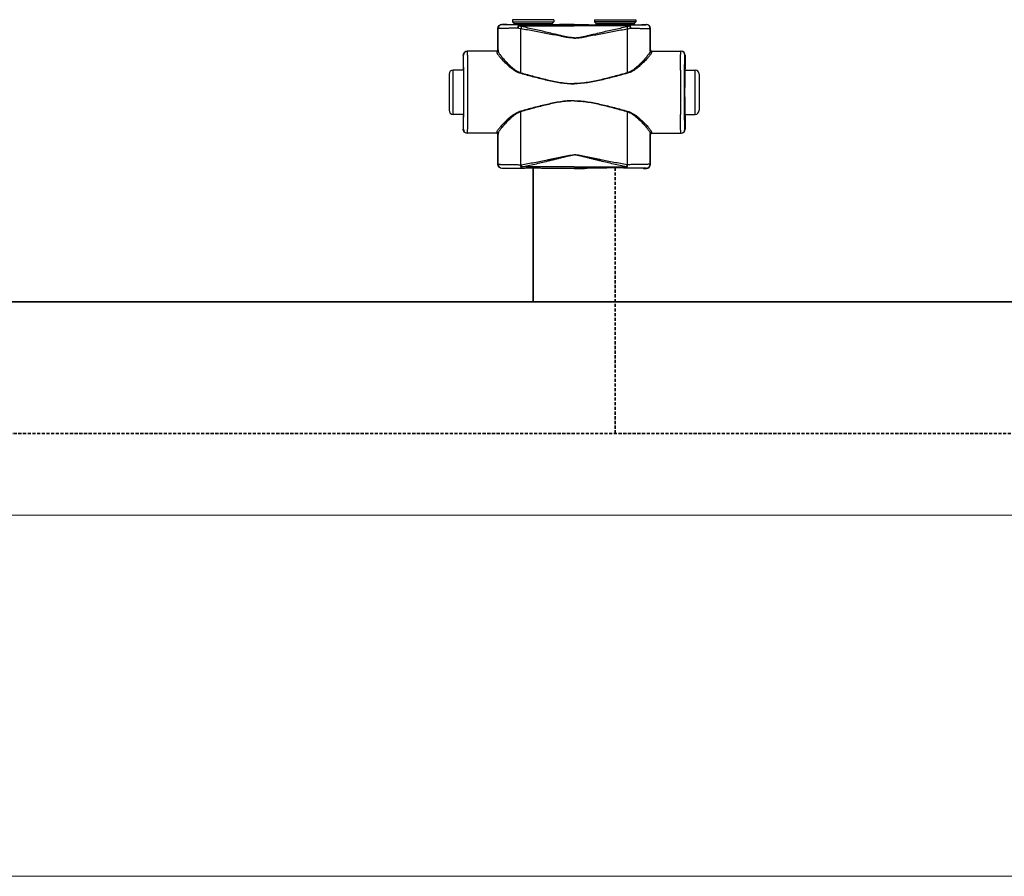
# Model space of a CAD drawing. Header units: millimetres. Extents: x 17747 to 112039, y -74980 to 446921.
# Tile 194 of 256: x 74320 to 74920, y -74980 to -74458. Entities that reach past the tile are written whole.
import ezdxf

# ---------------------------------------------------------------- set-up
doc = ezdxf.new("R2010")
doc.units = ezdxf.units.MM
doc.linetypes.add('phl_thick', pattern=[0])
doc.linetypes.add('VERDECKT', pattern=[9.525, 6.35, -3.175])
for name, color, linetype, lineweight in [('UT_SCHÉMA_PŘÍVOD', 10, 'Continuous', 35), ('UT_SCHÉMA_ZPÁTEČKA', 172, 'VERDECKT', 35), ('VZT_50 POPIS - OBECNE', 7, 'Continuous', 5)]:
    doc.layers.add(name, color=color, linetype=linetype, lineweight=lineweight)

msp = doc.modelspace()

# ---------------------------------------------------------------- linework, layer by layer
at = {"color": 0, "linetype": 'Continuous'}
for p, q in [((74611.38, -74463.83), (74611.25, -74463.71)), ((74611.25, -74476.71), (74611.25, -74463.71)), ((74613.88, -74461.33), (74613.75, -74461.21)), ((74615.4, -74461.21), (74613.75, -74461.21)), ((74615.75, -74461.31), (74615.4, -74461.21)), ((74645.35, -74458.31), (74620.15, -74458.31)), ((74620.15, -74458.31), (74620.15, -74459.71)), ((74620.15, -74459.71), (74621.11, -74460.66)), ((74620.15, -74459.71), (74645.35, -74459.71)), ((74621.11, -74460.66), (74644.4, -74460.66)), ((74621.25, -74461.02), (74644.25, -74461.02)), ((74621.25, -74461.02), (74621.25, -74461.38)), ((74628.9, -74461.4), (74624.05, -74461.4)), ((74624.05, -74462.1), (74624.05, -74461.4)), ((74624.05, -74462.1), (74657.75, -74462.1)), ((74657.75, -74461.4), (74636.61, -74461.4)), ((74644.25, -74461.02), (74644.25, -74461.38)), ((74645.35, -74459.71), (74644.4, -74460.66)), ((74645.35, -74458.31), (74645.35, -74459.71)), ((74651.5, -74461.21), (74649.75, -74461.31)), ((74657.75, -74461.21), (74651.5, -74461.21)), ((74657.75, -74461.21), (74664, -74461.21)), ((74657.75, -74461.4), (74678.9, -74461.4)), ((74691.45, -74462.1), (74657.75, -74462.1)), ((74664, -74461.21), (74665.75, -74461.31)), ((74670.15, -74458.31), (74695.35, -74458.31)), ((74670.15, -74458.31), (74670.15, -74459.71)), ((74695.35, -74459.71), (74670.15, -74459.71)), ((74670.15, -74459.71), (74671.11, -74460.66)), ((74694.4, -74460.66), (74671.11, -74460.66)), ((74694.25, -74461.02), (74671.25, -74461.02)), ((74671.25, -74461.02), (74671.25, -74461.38)), ((74686.61, -74461.4), (74691.45, -74461.4)), ((74691.45, -74462.1), (74691.45, -74461.4)), ((74694.25, -74461.02), (74694.25, -74461.38)), ((74695.35, -74459.71), (74694.4, -74460.66)), ((74695.35, -74458.31), (74695.35, -74459.71)), ((74699.75, -74461.31), (74700.1, -74461.21)), ((74700.1, -74461.21), (74701.75, -74461.21)), ((74701.63, -74461.33), (74701.75, -74461.21)), ((74704.13, -74463.83), (74704.25, -74463.71)), ((74704.25, -74476.71), (74704.25, -74463.71)), ((74590.26, -74480.01), (74590.05, -74480.01)), ((74590.05, -74480.01), (74590.05, -74488.16)), ((74610.56, -74477.51), (74592.55, -74477.51)), ((74611.25, -74476.71), (74611.36, -74476.71)), ((74704.25, -74476.71), (74704.15, -74476.71)), ((74704.95, -74477.51), (74722.95, -74477.51)), ((74725.24, -74480.01), (74725.45, -74480.01)), ((74725.45, -74480.01), (74725.45, -74488.16)), ((74581.55, -74491.51), (74581.55, -74513.51)), ((74590.3, -74489.01), (74584.05, -74489.01)), ((74584.05, -74516.01), (74584.05, -74489.01)), ((74590.05, -74488.16), (74590.26, -74488.51)), ((74590.45, -74488.52), (74590.45, -74488.51)), ((74725.06, -74488.52), (74725.06, -74488.51)), ((74725.21, -74489.01), (74731.45, -74489.01)), ((74725.45, -74488.16), (74725.24, -74488.51)), ((74731.45, -74516.01), (74731.45, -74489.01)), ((74733.95, -74491.51), (74733.95, -74513.51)), ((74590.3, -74516.01), (74584.05, -74516.01)), ((74590.26, -74516.51), (74590.05, -74516.86)), ((74590.05, -74516.86), (74590.05, -74525.01)), ((74590.45, -74516.51), (74590.45, -74516.5)), ((74725.06, -74516.51), (74725.06, -74516.5)), ((74725.21, -74516.01), (74731.45, -74516.01)), ((74725.24, -74516.51), (74725.45, -74516.86)), ((74725.45, -74516.86), (74725.45, -74525.01)), ((74590.05, -74525.01), (74590.26, -74525.01)), ((74610.56, -74527.51), (74592.55, -74527.51)), ((74611.36, -74528.31), (74611.25, -74528.31)), ((74611.25, -74546.41), (74611.25, -74528.31)), ((74704.15, -74528.31), (74704.25, -74528.31)), ((74704.25, -74546.41), (74704.25, -74528.31)), ((74704.95, -74527.51), (74722.95, -74527.51)), ((74725.45, -74525.01), (74725.24, -74525.01)), ((74611.25, -74546.41), (74611.37, -74546.29)), ((74625.3, -74546.66), (74625.47, -74546.66)), ((74690.21, -74546.66), (74690.03, -74546.66)), ((74704.25, -74546.41), (74704.14, -74546.29)), ((74613.75, -74548.91), (74613.87, -74548.79)), ((74615.4, -74548.91), (74613.75, -74548.91)), ((74615.75, -74548.81), (74615.4, -74548.91)), ((74625.62, -74548.72), (74625.8, -74548.72)), ((74657.75, -74547.97), (74625.8, -74547.97)), ((74625.8, -74548.72), (74625.8, -74547.97)), ((74625.8, -74548.72), (74627.06, -74548.72)), ((74638.45, -74548.72), (74657.75, -74548.72)), ((74651.5, -74548.91), (74649.75, -74548.81)), ((74657.75, -74548.91), (74651.5, -74548.91)), ((74657.75, -74547.97), (74689.71, -74547.97)), ((74677.06, -74548.72), (74657.75, -74548.72)), ((74657.75, -74548.91), (74664, -74548.91)), ((74664, -74548.91), (74665.75, -74548.81)), ((74689.71, -74548.72), (74688.45, -74548.72)), ((74689.71, -74548.72), (74689.71, -74547.97)), ((74689.89, -74548.72), (74689.71, -74548.72)), ((74699.75, -74548.81), (74700.1, -74548.91)), ((74700.1, -74548.91), (74701.75, -74548.91)), ((74701.75, -74548.91), (74701.64, -74548.79))]:
    msp.add_line(p, q, dxfattribs=at)
for centre, radius, start, end in [((74613.88, -74463.83), 2.5, 90.00246, 179.99754), ((74620.75, -74461.02), 0.5, 0, 45), ((74644.75, -74461.02), 0.5, 135, 180), ((74670.75, -74461.02), 0.5, 0, 45), ((74694.75, -74461.02), 0.5, 135, 180), ((74701.63, -74463.83), 2.5, 0.00246, 89.99754), ((74592.76, -74480.01), 2.5, 90.00225, 180.00111), ((74610.56, -74476.71), 0.8, 270.0036, 359.99724), ((74704.95, -74476.71), 0.8, 180.00276, 269.9964), ((74722.74, -74480.01), 2.5, 359.99889, 89.99775), ((74584.05, -74491.51), 2.5, 90, 180), ((72150.59, -74502.51), 2442.41, 359.68325, 0.31675), ((77164.91, -74502.51), 2442.41, 179.68325, 180.31675), ((74731.45, -74491.51), 2.5, 0, 90), ((74584.05, -74513.51), 2.5, 180, 270), ((74731.45, -74513.51), 2.5, 270, 0), ((74592.76, -74525.01), 2.5, 179.99889, 269.99775), ((74610.56, -74528.31), 0.8, 0.00276, 89.9964), ((74704.95, -74528.31), 0.8, 90.0036, 179.99724), ((74722.74, -74525.01), 2.5, 270.00225, 0.00111), ((74613.87, -74546.29), 2.5, 180.00246, 269.99754), ((74701.64, -74546.29), 2.5, 270.00246, 359.99754)]:
    msp.add_arc(centre, radius, start, end, dxfattribs=at)
at = {"color": 0, "linetype": 'Continuous', "extrusion": (0, 0, -1)}
for centre, major_axis, ratio, start_param, end_param in [((74613.75, -74463.71), (-1.77, 1.77), 0.999973, -0.785384, 0.785384), ((74632.75, -74461.31), (-17, 0), 0.005236, 4.941076, 6.283185), ((74632.75, -74461.31), (-17, 0), 0.005236, 3.141593, 4.483702), ((74592.55, -74480.01), (-2.5, 0), 0.999945, 0, 1.570796), ((74610.45, -74476.71), (-0.8, 0), 0.999986, -3.141593, -1.659157), ((74590.26, -74502.51), (0, 14), 0.010472, 0, 3.141593), ((74592.55, -74525.01), (-2.5, 0), 0.999945, -1.570796, 0), ((74610.45, -74528.31), (0.8, 0), 0.999986, -1.395381, 0), ((74613.75, -74546.41), (1.77, 1.77), 0.999973, -3.926977, -2.356208), ((74632.75, -74548.81), (-17, 0), 0.005236, 0, 1.229157), ((74632.75, -74548.81), (-17, 0), 0.005236, 1.912436, 3.141593)]:
    msp.add_ellipse(centre, major_axis=major_axis, ratio=ratio, start_param=start_param, end_param=end_param, dxfattribs=at)
at = {"color": 0, "linetype": 'Continuous'}
for centre, major_axis, ratio, start_param, end_param in [((74682.75, -74461.31), (17, 0), 0.005236, 3.141593, 4.483702), ((74682.75, -74461.31), (17, 0), 0.005236, 4.941076, 6.283185), ((74701.75, -74463.71), (1.77, 1.77), 0.999973, -0.785384, 0.785384), ((74705.05, -74476.71), (0.8, 0), 0.999986, -3.141593, -1.659157), ((74722.95, -74480.01), (2.5, 0), 0.999945, 0, 1.570796), ((74725.24, -74502.51), (0, 14), 0.010472, 0, 3.141593), ((74705.05, -74528.31), (-0.8, 0), 0.999986, -1.395381, 0), ((74722.95, -74525.01), (2.5, 0), 0.999945, -1.570796, 0), ((74701.75, -74546.41), (-1.77, 1.77), 0.999973, -3.926977, -2.356208), ((74682.75, -74548.81), (17, 0), 0.005236, 1.912436, 3.141593), ((74682.75, -74548.81), (17, 0), 0.005236, 0, 1.229157)]:
    msp.add_ellipse(centre, major_axis=major_axis, ratio=ratio, start_param=start_param, end_param=end_param, dxfattribs=at)
for points, knots in [([(74623.44, -74463.52), (74622.6, -74463.52), (74621, -74463.53), (74619.03, -74463.55), (74617.56, -74463.58), (74616.56, -74463.59), (74615.63, -74463.61), (74614.78, -74463.63), (74614.02, -74463.65), (74613.35, -74463.67), (74612.77, -74463.7), (74612.35, -74463.72), (74612.06, -74463.74), (74611.89, -74463.75), (74611.74, -74463.76), (74611.61, -74463.78), (74611.52, -74463.79), (74611.44, -74463.8), (74611.4, -74463.81), (74611.38, -74463.83), (74611.38, -74463.83)], [0, 0, 0, 0, 0.207034, 0.39928, 0.488214, 0.57154, 0.648707, 0.71921, 0.782588, 0.838437, 0.886403, 0.926186, 0.942933, 0.957549, 0.970012, 0.98031, 0.988432, 0.994377, 0.998178, 1, 1, 1, 1]), ([(74611.39, -74477.25), (74611.38, -74476.12), (74611.38, -74471.65), (74611.38, -74467.18), (74611.38, -74463.83)], [0, 0, 0, 0, 0.250733, 1, 1, 1, 1]), ([(74624.05, -74461.4), (74623.35, -74461.4), (74621.99, -74461.4), (74620.33, -74461.39), (74619.09, -74461.39), (74618.24, -74461.39), (74617.46, -74461.38), (74616.74, -74461.38), (74616.1, -74461.37), (74615.53, -74461.37), (74615.05, -74461.36), (74614.69, -74461.36), (74614.45, -74461.35), (74614.3, -74461.35), (74614.18, -74461.35), (74614.08, -74461.34), (74614, -74461.34), (74613.96, -74461.34), (74613.93, -74461.34), (74613.91, -74461.34), (74613.89, -74461.34), (74613.88, -74461.33), (74613.88, -74461.33), (74613.88, -74461.33)], [0, 0, 0, 0, 0.207653, 0.400343, 0.489423, 0.572844, 0.650059, 0.720565, 0.783909, 0.839692, 0.887568, 0.927242, 0.943927, 0.958477, 0.970869, 0.981088, 0.989117, 0.992306, 0.994945, 0.997032, 0.998568, 0.999554, 1, 1, 1, 1]), ([(74624.05, -74461.4), (74623.96, -74461.4), (74623.86, -74461.51), (74623.78, -74461.65), (74623.71, -74461.8), (74623.64, -74462.02), (74623.56, -74462.34), (74623.5, -74462.7), (74623.46, -74463.1), (74623.44, -74463.38), (74623.44, -74463.52)], [0, 0, 0, 0, 0.117156, 0.161001, 0.211236, 0.330442, 0.472834, 0.634922, 0.812344, 1, 1, 1, 1]), ([(74624.05, -74462.1), (74623.93, -74462.3), (74623.7, -74462.77), (74623.52, -74463.26), (74623.44, -74463.52)], [0, 0, 0, 0, 0.464895, 1, 1, 1, 1]), ([(74625.3, -74463.88), (74625.14, -74463.86), (74624.52, -74463.76), (74623.9, -74463.63), (74623.44, -74463.52)], [0, 0, 0, 0, 0.252579, 1, 1, 1, 1]), ([(74625.63, -74462.54), (74625.49, -74462.52), (74624.96, -74462.4), (74624.44, -74462.23), (74624.05, -74462.1)], [0, 0, 0, 0, 0.253704, 1, 1, 1, 1]), ([(74625.63, -74462.54), (74625.56, -74462.75), (74625.44, -74463.19), (74625.35, -74463.64), (74625.3, -74463.88)], [0, 0, 0, 0, 0.464569, 1, 1, 1, 1]), ([(74657.75, -74469.34), (74657.75, -74469.34), (74657.41, -74469.34), (74656.72, -74469.31), (74655.35, -74469.18), (74653.65, -74468.9), (74651.62, -74468.48), (74649.61, -74468.02), (74647.6, -74467.55), (74644.93, -74466.91), (74641.6, -74466.11), (74637.6, -74465.16), (74633.61, -74464.25), (74629.62, -74463.37), (74626.96, -74462.81), (74625.63, -74462.54)], [0.499995, 0.499995, 0.499995, 0.499995, 0.4999958, 0.5157333, 0.5314718, 0.5629204, 0.5943483, 0.6257534, 0.6571339, 0.6884877, 0.7511054, 0.813586, 0.8759088, 0.9380534, 1, 1, 1, 1]), ([(74636.61, -74461.4), (74635.97, -74461.4), (74634.68, -74461.43), (74632.75, -74461.45), (74630.82, -74461.43), (74629.54, -74461.4), (74628.9, -74461.4)], [0, 0, 0, 0, 0.248355, 0.5, 0.751645, 1, 1, 1, 1]), ([(74657.75, -74469.34), (74657.75, -74469.34), (74658.1, -74469.34), (74658.79, -74469.31), (74660.16, -74469.18), (74661.86, -74468.9), (74663.88, -74468.48), (74665.9, -74468.02), (74667.91, -74467.55), (74670.58, -74466.91), (74673.91, -74466.11), (74677.91, -74465.16), (74681.9, -74464.25), (74685.89, -74463.37), (74688.55, -74462.81), (74689.88, -74462.54)], [0.499995, 0.499995, 0.499995, 0.499995, 0.4999958, 0.5157333, 0.5314718, 0.5629204, 0.5943483, 0.6257534, 0.6571339, 0.6884877, 0.7511054, 0.813586, 0.8759088, 0.9380534, 1, 1, 1, 1]), ([(74678.9, -74461.4), (74679.54, -74461.4), (74680.82, -74461.43), (74682.75, -74461.45), (74684.68, -74461.43), (74685.97, -74461.4), (74686.61, -74461.4)], [0, 0, 0, 0, 0.248355, 0.5, 0.751645, 1, 1, 1, 1]), ([(74689.88, -74462.54), (74690.02, -74462.52), (74690.55, -74462.4), (74691.07, -74462.23), (74691.45, -74462.1)], [0, 0, 0, 0, 0.253704, 1, 1, 1, 1]), ([(74689.88, -74462.54), (74689.95, -74462.75), (74690.07, -74463.19), (74690.16, -74463.64), (74690.21, -74463.88)], [0, 0, 0, 0, 0.464569, 1, 1, 1, 1]), ([(74690.21, -74463.88), (74690.36, -74463.86), (74690.99, -74463.76), (74691.61, -74463.63), (74692.07, -74463.52)], [0, 0, 0, 0, 0.252579, 1, 1, 1, 1]), ([(74691.45, -74461.4), (74692.16, -74461.4), (74693.52, -74461.4), (74695.18, -74461.39), (74696.42, -74461.39), (74697.26, -74461.39), (74698.05, -74461.38), (74698.76, -74461.38), (74699.41, -74461.37), (74699.97, -74461.37), (74700.46, -74461.36), (74700.81, -74461.36), (74701.05, -74461.35), (74701.2, -74461.35), (74701.33, -74461.35), (74701.43, -74461.34), (74701.5, -74461.34), (74701.55, -74461.34), (74701.58, -74461.34), (74701.6, -74461.34), (74701.62, -74461.34), (74701.62, -74461.33), (74701.63, -74461.33), (74701.63, -74461.33)], [0, 0, 0, 0, 0.207653, 0.400343, 0.489423, 0.572844, 0.650059, 0.720565, 0.783909, 0.839692, 0.887568, 0.927242, 0.943927, 0.958477, 0.970869, 0.981088, 0.989117, 0.992306, 0.994945, 0.997032, 0.998568, 0.999554, 1, 1, 1, 1]), ([(74691.45, -74461.4), (74691.54, -74461.4), (74691.65, -74461.51), (74691.72, -74461.65), (74691.79, -74461.8), (74691.87, -74462.02), (74691.94, -74462.34), (74692, -74462.7), (74692.05, -74463.1), (74692.06, -74463.38), (74692.07, -74463.52)], [0, 0, 0, 0, 0.117156, 0.161001, 0.211236, 0.330442, 0.472834, 0.634922, 0.812344, 1, 1, 1, 1]), ([(74691.45, -74462.1), (74691.58, -74462.3), (74691.81, -74462.77), (74691.99, -74463.26), (74692.07, -74463.52)], [0, 0, 0, 0, 0.464895, 1, 1, 1, 1]), ([(74692.07, -74463.52), (74692.9, -74463.52), (74694.51, -74463.53), (74696.48, -74463.55), (74697.94, -74463.58), (74698.95, -74463.59), (74699.88, -74463.61), (74700.73, -74463.63), (74701.49, -74463.65), (74702.16, -74463.67), (74702.74, -74463.7), (74703.16, -74463.72), (74703.44, -74463.74), (74703.62, -74463.75), (74703.77, -74463.76), (74703.89, -74463.78), (74703.99, -74463.79), (74704.06, -74463.8), (74704.11, -74463.81), (74704.13, -74463.83), (74704.13, -74463.83)], [0, 0, 0, 0, 0.207034, 0.39928, 0.488214, 0.57154, 0.648707, 0.71921, 0.782588, 0.838437, 0.886403, 0.926186, 0.942933, 0.957549, 0.970012, 0.98031, 0.988432, 0.994377, 0.998178, 1, 1, 1, 1]), ([(74704.12, -74477.25), (74704.12, -74476.12), (74704.12, -74471.65), (74704.13, -74467.18), (74704.13, -74463.83)], [0, 0, 0, 0, 0.250733, 1, 1, 1, 1]), ([(74657.75, -74469.52), (74657.75, -74469.52), (74657.06, -74469.52), (74655.68, -74469.44), (74653.63, -74469.16), (74651.59, -74468.81), (74648.89, -74468.3), (74645.51, -74467.64), (74641.46, -74466.84), (74637.42, -74466.06), (74633.38, -74465.3), (74629.34, -74464.57), (74626.65, -74464.11), (74625.3, -74463.88)], [0.5000015, 0.5000015, 0.5000015, 0.5000015, 0.500002, 0.5313979, 0.5627848, 0.5941575, 0.6255147, 0.6881766, 0.7507583, 0.8132458, 0.8756245, 0.9378805, 1, 1, 1, 1]), ([(74625.32, -74490.65), (74625.31, -74488.42), (74625.31, -74479.49), (74625.31, -74470.57), (74625.3, -74463.88)], [0, 0, 0, 0, 0.250952, 1, 1, 1, 1]), ([(74657.75, -74469.52), (74657.75, -74469.52), (74658.44, -74469.52), (74659.82, -74469.44), (74661.87, -74469.16), (74663.91, -74468.81), (74666.62, -74468.3), (74670, -74467.64), (74674.04, -74466.84), (74678.09, -74466.06), (74682.13, -74465.3), (74686.17, -74464.57), (74688.86, -74464.11), (74690.21, -74463.88)], [0.5000015, 0.5000015, 0.5000015, 0.5000015, 0.500002, 0.5313979, 0.5627848, 0.5941575, 0.6255147, 0.6881766, 0.7507583, 0.8132458, 0.8756245, 0.9378805, 1, 1, 1, 1]), ([(74690.19, -74490.65), (74690.19, -74488.42), (74690.2, -74479.49), (74690.2, -74470.57), (74690.21, -74463.88)], [0, 0, 0, 0, 0.250952, 1, 1, 1, 1]), ([(74590.45, -74488.51), (74590.44, -74487.88), (74590.43, -74486.69), (74590.41, -74485.24), (74590.4, -74484.19), (74590.39, -74483.49), (74590.38, -74482.85), (74590.37, -74482.27), (74590.35, -74481.75), (74590.34, -74481.3), (74590.33, -74480.92), (74590.32, -74480.64), (74590.31, -74480.45), (74590.3, -74480.33), (74590.3, -74480.24), (74590.29, -74480.16), (74590.28, -74480.1), (74590.28, -74480.05), (74590.27, -74480.03), (74590.27, -74480.01), (74590.26, -74480.01)], [0, 0, 0, 0, 0.221931, 0.420259, 0.509783, 0.592499, 0.668149, 0.736495, 0.797321, 0.850436, 0.895675, 0.932895, 0.948462, 0.961984, 0.973451, 0.982856, 0.990196, 0.99547, 0.998697, 1, 1, 1, 1]), ([(74592.96, -74489.01), (74592.96, -74488.17), (74592.95, -74486.57), (74592.93, -74484.63), (74592.91, -74483.22), (74592.9, -74482.26), (74592.89, -74481.39), (74592.88, -74480.6), (74592.86, -74479.9), (74592.85, -74479.28), (74592.84, -74478.75), (74592.82, -74478.37), (74592.81, -74478.11), (74592.81, -74477.96), (74592.8, -74477.82), (74592.79, -74477.71), (74592.79, -74477.63), (74592.78, -74477.57), (74592.77, -74477.53), (74592.77, -74477.51), (74592.76, -74477.51), (74592.76, -74477.51)], [0, 0, 0, 0, 0.218984, 0.416191, 0.505653, 0.588551, 0.664564, 0.733396, 0.794781, 0.848478, 0.894279, 0.932006, 0.947796, 0.961515, 0.973152, 0.982695, 0.990138, 0.995479, 0.998726, 0.999584, 1, 1, 1, 1]), ([(74610.56, -74477.51), (74610.56, -74477.51), (74610.56, -74477.51), (74610.56, -74477.52), (74610.56, -74477.53), (74610.57, -74477.55), (74610.57, -74477.59), (74610.57, -74477.65), (74610.58, -74477.72), (74610.58, -74477.81), (74610.58, -74477.91), (74610.58, -74477.99), (74610.59, -74478.03)], [0, 0, 0, 0, 0.005122, 0.017304, 0.037118, 0.064661, 0.143035, 0.252499, 0.393016, 0.564526, 0.766907, 1, 1, 1, 1]), ([(74611.39, -74477.25), (74611.39, -74477.35), (74611.34, -74477.55), (74611.16, -74477.81), (74610.9, -74477.99), (74610.69, -74478.03), (74610.59, -74478.03)], [0, 0, 0, 0, 0.247572, 0.496581, 0.747591, 1, 1, 1, 1]), ([(74610.59, -74478.03), (74610.59, -74478.09), (74610.61, -74478.23), (74610.68, -74478.46), (74610.79, -74478.7), (74611, -74479.09), (74611.36, -74479.63), (74611.89, -74480.34), (74612.53, -74481.12), (74613.57, -74482.31), (74615.07, -74483.89), (74617.11, -74485.85), (74619.02, -74487.49), (74620.72, -74488.76), (74622.58, -74489.97), (74624.12, -74490.69), (74625.21, -74490.99)], [0, 0, 0, 0, 0.009694, 0.02127, 0.034861, 0.050494, 0.087694, 0.13227, 0.183417, 0.240322, 0.368483, 0.511765, 0.666448, 0.747227, 0.829948, 1, 1, 1, 1]), ([(74611.36, -74476.71), (74611.36, -74476.71), (74611.36, -74476.71), (74611.36, -74476.72), (74611.36, -74476.73), (74611.37, -74476.75), (74611.37, -74476.79), (74611.37, -74476.85), (74611.38, -74476.93), (74611.38, -74477.02), (74611.38, -74477.13), (74611.38, -74477.2), (74611.39, -74477.25)], [0, 0, 0, 0, 0.005057, 0.017214, 0.037015, 0.06455, 0.142921, 0.252392, 0.392925, 0.564459, 0.766871, 1, 1, 1, 1]), ([(74611.39, -74477.25), (74611.39, -74477.31), (74611.41, -74477.46), (74611.48, -74477.69), (74611.58, -74477.95), (74611.78, -74478.35), (74612.11, -74478.91), (74612.61, -74479.64), (74613.22, -74480.45), (74614.2, -74481.66), (74615.61, -74483.29), (74617.54, -74485.31), (74619.36, -74487), (74620.97, -74488.31), (74622.75, -74489.57), (74624.25, -74490.34), (74625.32, -74490.65)], [0, 0, 0, 0, 0.010286, 0.022433, 0.036551, 0.052653, 0.090607, 0.135698, 0.187142, 0.244158, 0.372094, 0.514728, 0.6685, 0.748767, 0.830965, 1, 1, 1, 1]), ([(74704.12, -74477.25), (74704.12, -74477.31), (74704.1, -74477.46), (74704.03, -74477.69), (74703.93, -74477.95), (74703.73, -74478.35), (74703.39, -74478.91), (74702.89, -74479.64), (74702.29, -74480.45), (74701.31, -74481.66), (74699.89, -74483.29), (74697.96, -74485.31), (74696.15, -74487), (74694.53, -74488.31), (74692.76, -74489.57), (74691.26, -74490.34), (74690.19, -74490.65)], [0, 0, 0, 0, 0.010286, 0.022433, 0.036551, 0.052653, 0.090607, 0.135698, 0.187142, 0.244158, 0.372094, 0.514728, 0.6685, 0.748767, 0.830965, 1, 1, 1, 1]), ([(74704.92, -74478.03), (74704.92, -74478.09), (74704.9, -74478.23), (74704.83, -74478.46), (74704.72, -74478.7), (74704.51, -74479.09), (74704.15, -74479.63), (74703.62, -74480.34), (74702.98, -74481.12), (74701.94, -74482.31), (74700.44, -74483.89), (74698.4, -74485.85), (74696.49, -74487.49), (74694.79, -74488.76), (74692.93, -74489.97), (74691.39, -74490.69), (74690.3, -74490.99)], [0, 0, 0, 0, 0.009694, 0.02127, 0.034861, 0.050494, 0.087694, 0.13227, 0.183417, 0.240322, 0.368483, 0.511765, 0.666448, 0.747227, 0.829948, 1, 1, 1, 1]), ([(74704.15, -74476.71), (74704.15, -74476.71), (74704.15, -74476.71), (74704.15, -74476.72), (74704.14, -74476.73), (74704.14, -74476.75), (74704.14, -74476.79), (74704.13, -74476.85), (74704.13, -74476.93), (74704.13, -74477.02), (74704.12, -74477.13), (74704.12, -74477.2), (74704.12, -74477.25)], [0, 0, 0, 0, 0.005057, 0.017214, 0.037015, 0.06455, 0.142921, 0.252392, 0.392925, 0.564459, 0.766871, 1, 1, 1, 1]), ([(74704.12, -74477.25), (74704.12, -74477.35), (74704.16, -74477.55), (74704.34, -74477.81), (74704.61, -74477.99), (74704.82, -74478.03), (74704.92, -74478.03)], [0, 0, 0, 0, 0.247572, 0.496581, 0.747591, 1, 1, 1, 1]), ([(74704.95, -74477.51), (74704.95, -74477.51), (74704.95, -74477.51), (74704.95, -74477.52), (74704.94, -74477.53), (74704.94, -74477.55), (74704.94, -74477.59), (74704.93, -74477.65), (74704.93, -74477.72), (74704.93, -74477.81), (74704.92, -74477.91), (74704.92, -74477.99), (74704.92, -74478.03)], [0, 0, 0, 0, 0.005122, 0.017304, 0.037118, 0.064661, 0.143035, 0.252499, 0.393016, 0.564526, 0.766907, 1, 1, 1, 1]), ([(74722.55, -74489.01), (74722.55, -74488.17), (74722.56, -74486.57), (74722.58, -74484.63), (74722.59, -74483.22), (74722.61, -74482.26), (74722.62, -74481.39), (74722.63, -74480.6), (74722.64, -74479.9), (74722.66, -74479.28), (74722.67, -74478.75), (74722.68, -74478.37), (74722.69, -74478.11), (74722.7, -74477.96), (74722.71, -74477.82), (74722.71, -74477.71), (74722.72, -74477.63), (74722.73, -74477.57), (74722.73, -74477.53), (74722.74, -74477.51), (74722.74, -74477.51), (74722.74, -74477.51)], [0, 0, 0, 0, 0.218984, 0.416191, 0.505653, 0.588551, 0.664564, 0.733396, 0.794781, 0.848478, 0.894279, 0.932006, 0.947796, 0.961515, 0.973152, 0.982695, 0.990138, 0.995479, 0.998726, 0.999584, 1, 1, 1, 1]), ([(74725.06, -74488.51), (74725.06, -74487.88), (74725.08, -74486.69), (74725.09, -74485.24), (74725.11, -74484.19), (74725.12, -74483.49), (74725.13, -74482.85), (74725.14, -74482.27), (74725.15, -74481.75), (74725.16, -74481.3), (74725.18, -74480.92), (74725.19, -74480.64), (74725.2, -74480.45), (74725.2, -74480.33), (74725.21, -74480.24), (74725.22, -74480.16), (74725.22, -74480.1), (74725.23, -74480.05), (74725.23, -74480.03), (74725.24, -74480.01), (74725.24, -74480.01)], [0, 0, 0, 0, 0.221931, 0.420259, 0.509783, 0.592499, 0.668149, 0.736495, 0.797321, 0.850436, 0.895675, 0.932895, 0.948462, 0.961984, 0.973451, 0.982856, 0.990196, 0.99547, 0.998697, 1, 1, 1, 1]), ([(74590.45, -74516.5), (74590.47, -74514.31), (74590.49, -74509.64), (74590.5, -74502.51), (74590.49, -74495.38), (74590.47, -74490.72), (74590.45, -74488.52)], [0, 0, 0, 0, 0.235226, 0.499987, 0.764754, 1, 1, 1, 1]), ([(74625.32, -74490.65), (74625.31, -74490.68), (74625.28, -74490.79), (74625.24, -74490.9), (74625.21, -74490.99)], [0, 0, 0, 0, 0.258378, 1, 1, 1, 1]), ([(74625.21, -74490.99), (74627.88, -74491.7), (74631.88, -74492.78), (74637.23, -74494.15), (74641.28, -74495.12), (74645.34, -74496), (74649.44, -74496.73), (74652.89, -74497.14), (74655.67, -74497.32), (74657.06, -74497.34), (74657.75, -74497.34), (74657.75, -74497.34)], [0, 0, 0, 0, 0.1245061, 0.1869228, 0.2494269, 0.3120016, 0.3746311, 0.4372993, 0.4686472, 0.4999998, 0.5, 0.5, 0.5, 0.5]), ([(74625.32, -74490.65), (74627.97, -74491.39), (74631.95, -74492.5), (74637.29, -74493.9), (74641.32, -74494.9), (74645.37, -74495.81), (74649.46, -74496.56), (74652.9, -74496.99), (74655.67, -74497.17), (74657.06, -74497.2), (74657.75, -74497.2), (74657.75, -74497.2)], [0, 0, 0, 0, 0.1244767, 0.1868883, 0.2493924, 0.3119715, 0.3746087, 0.437287, 0.4686409, 0.4999998, 0.5, 0.5, 0.5, 0.5]), ([(74690.19, -74490.65), (74687.54, -74491.39), (74683.55, -74492.5), (74678.22, -74493.9), (74674.19, -74494.9), (74670.14, -74495.81), (74666.05, -74496.56), (74662.6, -74496.99), (74659.83, -74497.17), (74658.45, -74497.2), (74657.75, -74497.2), (74657.75, -74497.2)], [0, 0, 0, 0, 0.1244767, 0.1868883, 0.2493924, 0.3119715, 0.3746087, 0.437287, 0.4686409, 0.4999998, 0.5, 0.5, 0.5, 0.5]), ([(74690.3, -74490.99), (74687.63, -74491.7), (74683.63, -74492.78), (74678.27, -74494.15), (74674.23, -74495.12), (74670.16, -74496), (74666.06, -74496.73), (74662.61, -74497.14), (74659.84, -74497.32), (74658.45, -74497.34), (74657.75, -74497.34), (74657.75, -74497.34)], [0, 0, 0, 0, 0.1245061, 0.1869228, 0.2494269, 0.3120016, 0.3746311, 0.4372993, 0.4686472, 0.4999998, 0.5, 0.5, 0.5, 0.5]), ([(74690.19, -74490.65), (74690.2, -74490.68), (74690.23, -74490.79), (74690.27, -74490.9), (74690.3, -74490.99)], [0, 0, 0, 0, 0.258378, 1, 1, 1, 1]), ([(74725.06, -74516.5), (74725.04, -74514.31), (74725.02, -74509.64), (74725, -74502.51), (74725.02, -74495.38), (74725.04, -74490.72), (74725.06, -74488.52)], [0, 0, 0, 0, 0.235226, 0.499987, 0.764754, 1, 1, 1, 1]), ([(74657.75, -74507.68), (74656.36, -74507.68), (74653.58, -74507.8), (74649.44, -74508.29), (74645.34, -74509.02), (74641.28, -74509.9), (74637.23, -74510.87), (74631.88, -74512.24), (74627.88, -74513.32), (74625.21, -74514.03)], [0.5, 0.5, 0.5, 0.5, 0.5626889, 0.6253582, 0.6879892, 0.7505657, 0.8130716, 0.8754902, 1, 1, 1, 1]), ([(74657.75, -74507.82), (74656.37, -74507.82), (74653.59, -74507.95), (74649.46, -74508.46), (74645.37, -74509.21), (74641.32, -74510.12), (74637.29, -74511.12), (74631.95, -74512.52), (74627.97, -74513.63), (74625.32, -74514.37)], [0.5, 0.5, 0.5, 0.5, 0.5627005, 0.6253799, 0.6880187, 0.7505997, 0.8131057, 0.8755193, 1, 1, 1, 1]), ([(74657.75, -74507.68), (74659.14, -74507.68), (74661.92, -74507.8), (74666.06, -74508.29), (74670.16, -74509.02), (74674.23, -74509.9), (74678.27, -74510.87), (74683.63, -74512.24), (74687.63, -74513.32), (74690.3, -74514.03)], [0.5, 0.5, 0.5, 0.5, 0.5626889, 0.6253582, 0.6879892, 0.7505657, 0.8130716, 0.8754902, 1, 1, 1, 1]), ([(74657.75, -74507.82), (74659.14, -74507.82), (74661.92, -74507.95), (74666.05, -74508.46), (74670.14, -74509.21), (74674.19, -74510.12), (74678.22, -74511.12), (74683.55, -74512.52), (74687.54, -74513.63), (74690.19, -74514.37)], [0.5, 0.5, 0.5, 0.5, 0.5627005, 0.6253799, 0.6880187, 0.7505997, 0.8131057, 0.8755193, 1, 1, 1, 1]), ([(74590.26, -74525.01), (74590.27, -74525.01), (74590.27, -74524.99), (74590.28, -74524.97), (74590.28, -74524.92), (74590.29, -74524.86), (74590.3, -74524.78), (74590.3, -74524.69), (74590.31, -74524.57), (74590.32, -74524.38), (74590.33, -74524.11), (74590.34, -74523.72), (74590.35, -74523.27), (74590.37, -74522.75), (74590.38, -74522.17), (74590.39, -74521.53), (74590.4, -74520.83), (74590.41, -74519.78), (74590.43, -74518.33), (74590.44, -74517.14), (74590.45, -74516.51)], [0, 0, 0, 0, 0.001303, 0.00453, 0.009804, 0.017144, 0.026549, 0.038016, 0.051538, 0.067105, 0.104325, 0.149564, 0.202679, 0.263505, 0.331851, 0.407501, 0.490217, 0.579741, 0.778069, 1, 1, 1, 1]), ([(74592.76, -74527.51), (74592.76, -74527.51), (74592.77, -74527.51), (74592.77, -74527.49), (74592.78, -74527.45), (74592.79, -74527.39), (74592.79, -74527.31), (74592.8, -74527.2), (74592.81, -74527.06), (74592.81, -74526.91), (74592.82, -74526.65), (74592.84, -74526.27), (74592.85, -74525.74), (74592.86, -74525.13), (74592.88, -74524.42), (74592.89, -74523.63), (74592.9, -74522.76), (74592.91, -74521.8), (74592.93, -74520.39), (74592.95, -74518.45), (74592.96, -74516.85), (74592.96, -74516.01)], [0, 0, 0, 0, 0.000416, 0.001274, 0.004521, 0.009862, 0.017305, 0.026849, 0.038485, 0.052204, 0.067994, 0.105721, 0.151522, 0.205219, 0.266604, 0.335437, 0.411449, 0.494347, 0.58381, 0.781016, 1, 1, 1, 1]), ([(74625.21, -74514.03), (74624.12, -74514.33), (74622.58, -74515.06), (74620.72, -74516.26), (74619.02, -74517.53), (74617.11, -74519.17), (74615.07, -74521.13), (74613.57, -74522.71), (74612.53, -74523.9), (74611.89, -74524.68), (74611.36, -74525.39), (74611, -74525.93), (74610.79, -74526.32), (74610.68, -74526.57), (74610.61, -74526.79), (74610.59, -74526.93), (74610.59, -74526.99)], [0, 0, 0, 0, 0.170052, 0.252774, 0.333553, 0.488235, 0.631517, 0.759678, 0.816583, 0.86773, 0.912306, 0.949506, 0.965139, 0.978731, 0.990306, 1, 1, 1, 1]), ([(74625.32, -74514.37), (74624.25, -74514.68), (74622.75, -74515.45), (74620.97, -74516.71), (74619.36, -74518.02), (74617.54, -74519.71), (74615.61, -74521.73), (74614.2, -74523.36), (74613.22, -74524.57), (74612.61, -74525.38), (74612.11, -74526.11), (74611.78, -74526.67), (74611.58, -74527.07), (74611.48, -74527.33), (74611.41, -74527.56), (74611.39, -74527.71), (74611.39, -74527.77)], [0, 0, 0, 0, 0.169036, 0.251233, 0.3315, 0.485272, 0.627906, 0.755842, 0.812858, 0.864302, 0.909393, 0.947347, 0.963449, 0.977567, 0.989714, 1, 1, 1, 1]), ([(74625.32, -74514.37), (74625.31, -74514.34), (74625.28, -74514.23), (74625.24, -74514.12), (74625.21, -74514.03)], [0, 0, 0, 0, 0.258378, 1, 1, 1, 1]), ([(74625.3, -74546.66), (74625.3, -74543.99), (74625.31, -74533.22), (74625.31, -74522.46), (74625.32, -74514.37)], [0, 0, 0, 0, 0.248459, 1, 1, 1, 1]), ([(74690.19, -74514.37), (74690.2, -74514.34), (74690.23, -74514.23), (74690.27, -74514.12), (74690.3, -74514.03)], [0, 0, 0, 0, 0.258378, 1, 1, 1, 1]), ([(74690.19, -74514.37), (74691.26, -74514.68), (74692.76, -74515.45), (74694.53, -74516.71), (74696.15, -74518.02), (74697.96, -74519.71), (74699.89, -74521.73), (74701.31, -74523.36), (74702.29, -74524.57), (74702.89, -74525.38), (74703.39, -74526.11), (74703.73, -74526.67), (74703.93, -74527.07), (74704.03, -74527.33), (74704.1, -74527.56), (74704.12, -74527.71), (74704.12, -74527.77)], [0, 0, 0, 0, 0.169036, 0.251233, 0.3315, 0.485272, 0.627906, 0.755842, 0.812858, 0.864302, 0.909393, 0.947347, 0.963449, 0.977567, 0.989714, 1, 1, 1, 1]), ([(74690.21, -74546.66), (74690.21, -74543.99), (74690.2, -74533.22), (74690.19, -74522.46), (74690.19, -74514.37)], [0, 0, 0, 0, 0.248459, 1, 1, 1, 1]), ([(74690.3, -74514.03), (74691.39, -74514.33), (74692.93, -74515.06), (74694.79, -74516.26), (74696.49, -74517.53), (74698.4, -74519.17), (74700.44, -74521.13), (74701.94, -74522.71), (74702.98, -74523.9), (74703.62, -74524.68), (74704.15, -74525.39), (74704.51, -74525.93), (74704.72, -74526.32), (74704.83, -74526.57), (74704.9, -74526.79), (74704.92, -74526.93), (74704.92, -74526.99)], [0, 0, 0, 0, 0.170052, 0.252774, 0.333553, 0.488235, 0.631517, 0.759678, 0.816583, 0.86773, 0.912306, 0.949506, 0.965139, 0.978731, 0.990306, 1, 1, 1, 1]), ([(74722.74, -74527.51), (74722.74, -74527.51), (74722.74, -74527.51), (74722.73, -74527.49), (74722.73, -74527.45), (74722.72, -74527.39), (74722.71, -74527.31), (74722.71, -74527.2), (74722.7, -74527.06), (74722.69, -74526.91), (74722.68, -74526.65), (74722.67, -74526.27), (74722.66, -74525.74), (74722.64, -74525.13), (74722.63, -74524.42), (74722.62, -74523.63), (74722.61, -74522.76), (74722.59, -74521.8), (74722.58, -74520.39), (74722.56, -74518.45), (74722.55, -74516.85), (74722.55, -74516.01)], [0, 0, 0, 0, 0.000416, 0.001274, 0.004521, 0.009862, 0.017305, 0.026849, 0.038485, 0.052204, 0.067994, 0.105721, 0.151522, 0.205219, 0.266604, 0.335437, 0.411449, 0.494347, 0.58381, 0.781016, 1, 1, 1, 1]), ([(74725.24, -74525.01), (74725.24, -74525.01), (74725.23, -74524.99), (74725.23, -74524.97), (74725.22, -74524.92), (74725.22, -74524.86), (74725.21, -74524.78), (74725.2, -74524.69), (74725.2, -74524.57), (74725.19, -74524.38), (74725.18, -74524.11), (74725.16, -74523.72), (74725.15, -74523.27), (74725.14, -74522.75), (74725.13, -74522.17), (74725.12, -74521.53), (74725.11, -74520.83), (74725.09, -74519.78), (74725.08, -74518.33), (74725.06, -74517.14), (74725.06, -74516.51)], [0, 0, 0, 0, 0.001303, 0.00453, 0.009804, 0.017144, 0.026549, 0.038016, 0.051538, 0.067105, 0.104325, 0.149564, 0.202679, 0.263505, 0.331851, 0.407501, 0.490217, 0.579741, 0.778069, 1, 1, 1, 1]), ([(74610.59, -74526.99), (74610.58, -74527.03), (74610.58, -74527.11), (74610.58, -74527.21), (74610.58, -74527.3), (74610.57, -74527.37), (74610.57, -74527.43), (74610.57, -74527.47), (74610.56, -74527.49), (74610.56, -74527.5), (74610.56, -74527.51), (74610.56, -74527.51), (74610.56, -74527.51)], [0, 0, 0, 0, 0.233093, 0.435474, 0.606984, 0.747501, 0.856965, 0.935339, 0.962882, 0.982696, 0.994878, 1, 1, 1, 1]), ([(74611.39, -74527.77), (74611.39, -74527.67), (74611.34, -74527.47), (74611.16, -74527.21), (74610.9, -74527.03), (74610.69, -74526.99), (74610.59, -74526.99)], [0, 0, 0, 0, 0.247572, 0.496581, 0.747591, 1, 1, 1, 1]), ([(74611.39, -74527.77), (74611.38, -74527.82), (74611.38, -74527.89), (74611.38, -74528), (74611.38, -74528.1), (74611.37, -74528.17), (74611.37, -74528.23), (74611.37, -74528.27), (74611.36, -74528.29), (74611.36, -74528.3), (74611.36, -74528.31), (74611.36, -74528.31), (74611.36, -74528.31)], [0, 0, 0, 0, 0.23313, 0.435541, 0.607074, 0.747608, 0.857079, 0.93545, 0.962985, 0.982786, 0.994943, 1, 1, 1, 1]), ([(74611.37, -74546.29), (74611.37, -74544.76), (74611.38, -74538.58), (74611.38, -74532.41), (74611.39, -74527.77)], [0, 0, 0, 0, 0.248801, 1, 1, 1, 1]), ([(74704.12, -74527.77), (74704.12, -74527.67), (74704.16, -74527.47), (74704.34, -74527.21), (74704.61, -74527.03), (74704.82, -74526.99), (74704.92, -74526.99)], [0, 0, 0, 0, 0.247572, 0.496581, 0.747591, 1, 1, 1, 1]), ([(74704.14, -74546.29), (74704.13, -74544.76), (74704.13, -74538.58), (74704.12, -74532.41), (74704.12, -74527.77)], [0, 0, 0, 0, 0.248801, 1, 1, 1, 1]), ([(74704.12, -74527.77), (74704.12, -74527.82), (74704.12, -74527.89), (74704.13, -74528), (74704.13, -74528.1), (74704.13, -74528.17), (74704.14, -74528.23), (74704.14, -74528.27), (74704.14, -74528.29), (74704.15, -74528.3), (74704.15, -74528.31), (74704.15, -74528.31), (74704.15, -74528.31)], [0, 0, 0, 0, 0.23313, 0.435541, 0.607074, 0.747608, 0.857079, 0.93545, 0.962985, 0.982786, 0.994943, 1, 1, 1, 1]), ([(74704.92, -74526.99), (74704.92, -74527.03), (74704.92, -74527.11), (74704.93, -74527.21), (74704.93, -74527.3), (74704.93, -74527.37), (74704.94, -74527.43), (74704.94, -74527.47), (74704.94, -74527.49), (74704.95, -74527.5), (74704.95, -74527.51), (74704.95, -74527.51), (74704.95, -74527.51)], [0, 0, 0, 0, 0.233093, 0.435474, 0.606984, 0.747501, 0.856965, 0.935339, 0.962882, 0.982696, 0.994878, 1, 1, 1, 1]), ([(74625.47, -74546.66), (74626.82, -74546.44), (74629.5, -74545.98), (74633.53, -74545.26), (74637.55, -74544.5), (74640.91, -74543.84), (74643.59, -74543.3), (74645.61, -74542.89), (74647.62, -74542.48), (74649.64, -74542.06), (74651.66, -74541.65), (74653.34, -74541.31), (74654.69, -74541.04), (74656.04, -74540.8), (74657.07, -74540.66), (74657.75, -74540.66)], [0, 0, 0, 0, 0.0621172, 0.1243716, 0.1867502, 0.2492392, 0.2805207, 0.3118245, 0.3431487, 0.3744915, 0.4058513, 0.4372266, 0.4529199, 0.4686172, 0.5, 0.5, 0.5, 0.5]), ([(74625.8, -74547.97), (74627.12, -74547.71), (74629.78, -74547.15), (74633.76, -74546.28), (74637.74, -74545.37), (74641.06, -74544.57), (74643.71, -74543.93), (74645.71, -74543.43), (74647.7, -74542.94), (74649.7, -74542.44), (74651.7, -74541.93), (74653.36, -74541.52), (74654.7, -74541.2), (74656.04, -74540.91), (74657.07, -74540.73), (74657.75, -74540.73)], [0, 0, 0, 0, 0.0619437, 0.1240868, 0.1864104, 0.2488944, 0.2801902, 0.3115184, 0.3428764, 0.3742614, 0.4056711, 0.4371032, 0.4528275, 0.4685577, 0.5, 0.5, 0.5, 0.5]), ([(74690.03, -74546.66), (74688.69, -74546.44), (74686.01, -74545.98), (74681.98, -74545.26), (74677.96, -74544.5), (74674.6, -74543.84), (74671.92, -74543.3), (74669.9, -74542.89), (74667.88, -74542.48), (74665.87, -74542.06), (74663.85, -74541.65), (74662.17, -74541.31), (74660.82, -74541.04), (74659.47, -74540.8), (74658.44, -74540.66), (74657.75, -74540.66)], [0, 0, 0, 0, 0.0621172, 0.1243716, 0.1867502, 0.2492392, 0.2805207, 0.3118245, 0.3431487, 0.3744915, 0.4058513, 0.4372266, 0.4529199, 0.4686172, 0.5, 0.5, 0.5, 0.5]), ([(74689.71, -74547.97), (74688.38, -74547.71), (74685.73, -74547.15), (74681.75, -74546.28), (74677.77, -74545.37), (74674.45, -74544.57), (74671.79, -74543.93), (74669.8, -74543.43), (74667.8, -74542.94), (74665.81, -74542.44), (74663.81, -74541.93), (74662.14, -74541.52), (74660.81, -74541.2), (74659.47, -74540.91), (74658.44, -74540.73), (74657.75, -74540.73)], [0, 0, 0, 0, 0.0619437, 0.1240868, 0.1864104, 0.2488944, 0.2801902, 0.3115184, 0.3428764, 0.3742614, 0.4056711, 0.4371032, 0.4528275, 0.4685577, 0.5, 0.5, 0.5, 0.5]), ([(74611.37, -74546.29), (74611.37, -74546.3), (74611.4, -74546.32), (74611.45, -74546.33), (74611.54, -74546.35), (74611.65, -74546.36), (74611.8, -74546.38), (74611.97, -74546.4), (74612.18, -74546.41), (74612.52, -74546.44), (74613.01, -74546.46), (74613.69, -74546.49), (74614.48, -74546.52), (74615.38, -74546.55), (74616.37, -74546.57), (74617.45, -74546.59), (74618.61, -74546.61), (74620.3, -74546.63), (74622.53, -74546.65), (74624.36, -74546.66), (74625.3, -74546.66)], [0, 0, 0, 0, 0.001901, 0.0058, 0.011886, 0.020197, 0.030732, 0.043479, 0.058422, 0.075536, 0.116153, 0.165047, 0.22186, 0.286169, 0.35749, 0.43527, 0.518903, 0.607727, 0.798032, 1, 1, 1, 1]), ([(74625.62, -74548.72), (74625.6, -74548.72), (74625.56, -74548.69), (74625.53, -74548.63), (74625.51, -74548.56), (74625.48, -74548.48), (74625.44, -74548.34), (74625.38, -74548), (74625.33, -74547.43), (74625.3, -74546.93), (74625.3, -74546.66)], [0, 0, 0, 0, 0.03281, 0.058939, 0.09263, 0.134005, 0.182986, 0.302653, 0.616803, 1, 1, 1, 1]), ([(74625.8, -74548.72), (74625.77, -74548.72), (74625.74, -74548.69), (74625.71, -74548.63), (74625.68, -74548.56), (74625.66, -74548.48), (74625.62, -74548.34), (74625.56, -74548), (74625.5, -74547.43), (74625.48, -74546.93), (74625.47, -74546.66)], [0, 0, 0, 0, 0.032697, 0.058797, 0.092469, 0.133835, 0.182813, 0.302491, 0.616704, 1, 1, 1, 1]), ([(74625.8, -74547.97), (74625.73, -74547.77), (74625.61, -74547.34), (74625.52, -74546.9), (74625.47, -74546.66)], [0, 0, 0, 0, 0.463333, 1, 1, 1, 1]), ([(74689.71, -74548.72), (74689.73, -74548.72), (74689.77, -74548.69), (74689.8, -74548.63), (74689.82, -74548.56), (74689.85, -74548.48), (74689.89, -74548.34), (74689.95, -74548), (74690, -74547.43), (74690.03, -74546.93), (74690.03, -74546.66)], [0, 0, 0, 0, 0.032697, 0.058797, 0.092469, 0.133835, 0.182813, 0.302491, 0.616704, 1, 1, 1, 1]), ([(74689.71, -74547.97), (74689.77, -74547.77), (74689.89, -74547.34), (74689.99, -74546.9), (74690.03, -74546.66)], [0, 0, 0, 0, 0.463333, 1, 1, 1, 1]), ([(74689.89, -74548.72), (74689.91, -74548.72), (74689.94, -74548.69), (74689.97, -74548.63), (74690, -74548.56), (74690.03, -74548.48), (74690.06, -74548.34), (74690.12, -74548), (74690.18, -74547.43), (74690.2, -74546.93), (74690.21, -74546.66)], [0, 0, 0, 0, 0.03281, 0.058939, 0.09263, 0.134005, 0.182986, 0.302653, 0.616803, 1, 1, 1, 1]), ([(74704.14, -74546.29), (74704.13, -74546.3), (74704.11, -74546.32), (74704.06, -74546.33), (74703.97, -74546.35), (74703.86, -74546.36), (74703.71, -74546.38), (74703.53, -74546.4), (74703.33, -74546.41), (74702.99, -74546.44), (74702.49, -74546.46), (74701.82, -74546.49), (74701.03, -74546.52), (74700.13, -74546.55), (74699.14, -74546.57), (74698.06, -74546.59), (74696.9, -74546.61), (74695.21, -74546.63), (74692.97, -74546.65), (74691.15, -74546.66), (74690.21, -74546.66)], [0, 0, 0, 0, 0.001901, 0.0058, 0.011886, 0.020197, 0.030732, 0.043479, 0.058422, 0.075536, 0.116153, 0.165047, 0.22186, 0.286169, 0.35749, 0.43527, 0.518903, 0.607727, 0.798032, 1, 1, 1, 1]), ([(74613.87, -74548.79), (74613.87, -74548.79), (74613.88, -74548.79), (74613.89, -74548.79), (74613.91, -74548.79), (74613.93, -74548.79), (74613.96, -74548.78), (74614.02, -74548.78), (74614.11, -74548.78), (74614.23, -74548.78), (74614.38, -74548.77), (74614.55, -74548.77), (74614.75, -74548.77), (74614.98, -74548.76), (74615.33, -74548.76), (74615.82, -74548.76), (74616.49, -74548.75), (74617.24, -74548.75), (74618.08, -74548.74), (74618.99, -74548.74), (74619.97, -74548.73), (74621.39, -74548.73), (74623.28, -74548.72), (74624.83, -74548.72), (74625.62, -74548.72)], [0, 0, 0, 0, 0.000442, 0.001439, 0.003, 0.005125, 0.007814, 0.011067, 0.019262, 0.029696, 0.04235, 0.057205, 0.074237, 0.093413, 0.114703, 0.163471, 0.220191, 0.284451, 0.355774, 0.433617, 0.517377, 0.606395, 0.797271, 1, 1, 1, 1]), ([(74627.06, -74548.72), (74627.52, -74548.72), (74628.46, -74548.69), (74629.87, -74548.6), (74631.31, -74548.53), (74632.75, -74548.51), (74634.2, -74548.53), (74635.64, -74548.6), (74637.05, -74548.69), (74637.99, -74548.72), (74638.45, -74548.72)], [0, 0, 0, 0, 0.12176, 0.246313, 0.372689, 0.5, 0.627311, 0.753687, 0.87824, 1, 1, 1, 1]), ([(74688.45, -74548.72), (74687.99, -74548.72), (74687.05, -74548.69), (74685.64, -74548.6), (74684.2, -74548.53), (74682.75, -74548.51), (74681.31, -74548.53), (74679.87, -74548.6), (74678.46, -74548.69), (74677.52, -74548.72), (74677.06, -74548.72)], [0, 0, 0, 0, 0.12176, 0.246313, 0.372689, 0.5, 0.627311, 0.753687, 0.87824, 1, 1, 1, 1]), ([(74701.64, -74548.79), (74701.63, -74548.79), (74701.63, -74548.79), (74701.62, -74548.79), (74701.6, -74548.79), (74701.57, -74548.79), (74701.54, -74548.78), (74701.49, -74548.78), (74701.4, -74548.78), (74701.28, -74548.78), (74701.13, -74548.77), (74700.96, -74548.77), (74700.76, -74548.77), (74700.53, -74548.76), (74700.18, -74548.76), (74699.68, -74548.76), (74699.02, -74548.75), (74698.27, -74548.75), (74697.43, -74548.74), (74696.52, -74548.74), (74695.54, -74548.73), (74694.11, -74548.73), (74692.22, -74548.72), (74690.68, -74548.72), (74689.89, -74548.72)], [0, 0, 0, 0, 0.000442, 0.001439, 0.003, 0.005125, 0.007814, 0.011067, 0.019262, 0.029696, 0.04235, 0.057205, 0.074237, 0.093413, 0.114703, 0.163471, 0.220191, 0.284451, 0.355774, 0.433617, 0.517377, 0.606395, 0.797271, 1, 1, 1, 1])]:
    msp.add_open_spline(points, degree=3, knots=knots, dxfattribs=at)
at = {"layer": 'UT_SCHÉMA_PŘÍVOD'}
for p, q in [((74632.75, -74548.51), (74632.75, -74630.31)), ((69732.75, -74630.31), (76332.75, -74630.31))]:
    msp.add_line(p, q, dxfattribs=at)
at = {"layer": 'UT_SCHÉMA_ZPÁTEČKA', "ltscale": 0.3}
for p, q in [((74682.75, -74548.51), (74682.75, -74710.31)), ((69652.75, -74710.31), (76382.75, -74710.6))]:
    msp.add_line(p, q, dxfattribs=at)
at = {"layer": 'VZT_50 POPIS - OBECNE', "linetype": 'phl_thick'}
for p, q in [((57167.95, -74760.31), (76932.75, -74760.31)), ((57167.95, -74980.31), (76932.75, -74980.31))]:
    msp.add_line(p, q, dxfattribs=at)

doc.saveas('drawing.dxf')
